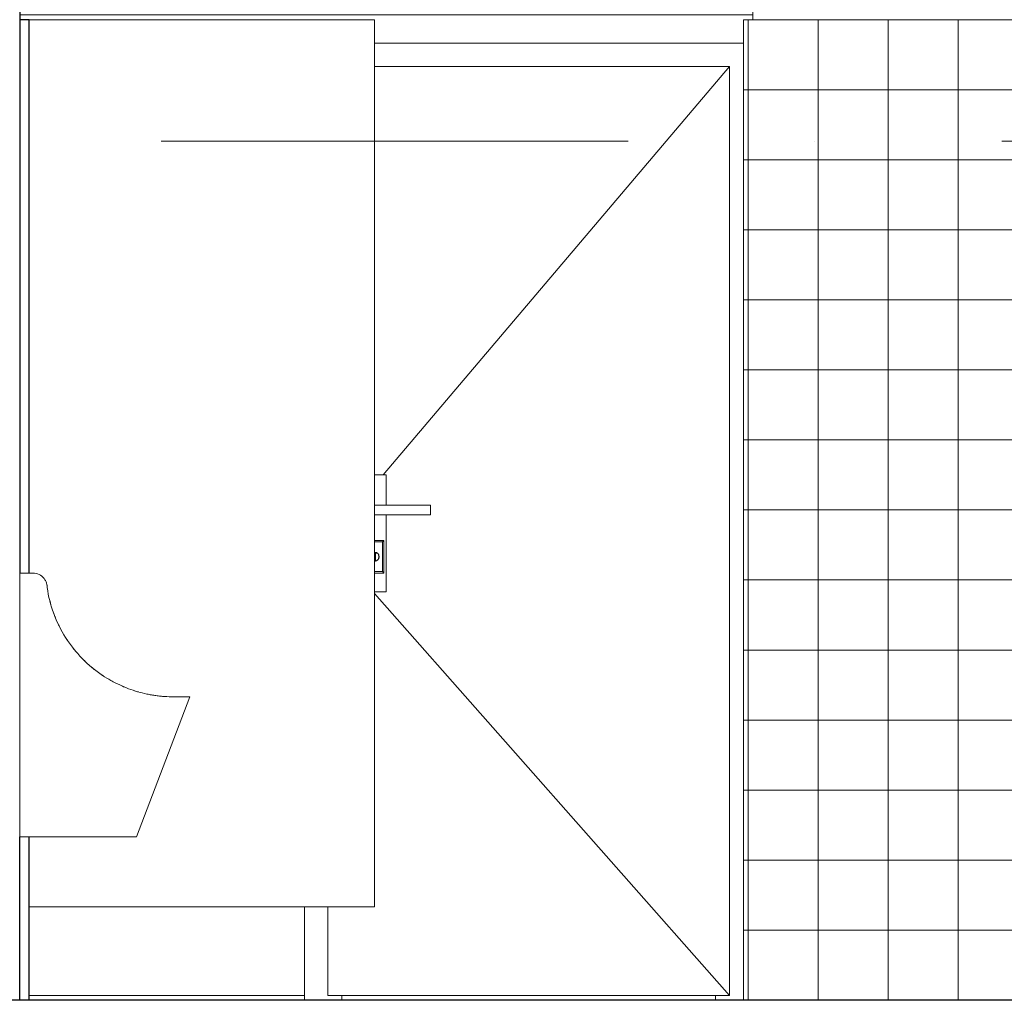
# Model space of a CAD drawing. Header units: millimetres. Extents: x -2033 to 156832, y -23587 to 25008.
# Tile 47 of 71: x 83025 to 85134, y 6160 to 8260. Entities that reach past the tile are written whole.
import ezdxf

# ---------------------------------------------------------------- set-up
doc = ezdxf.new("R2010")
doc.units = ezdxf.units.MM
doc.linetypes.add('Čerchovaná 10mm', pattern=[1800, 1000, -400, 0, -400])
for name, color, linetype, lineweight in [('CA_DVERE', 7, 'Continuous', 13), ('CA_DVERE18', 8, 'Continuous', 9), ('CA_DVERE25', 7, 'Continuous', 9), ('CA_OSY', 5, 'Continuous', 9), ('CA_PODLAHA', 1, 'Continuous', 25), ('CA_POHHRA25', 7, 'Continuous', 13), ('CA_REZY', 1, 'Continuous', 25), ('CA_ZARIZPRED', 8, 'Continuous', 13)]:
    doc.layers.add(name, color=color, linetype=linetype, lineweight=lineweight)
pattern_1 = [(0, (84585.16, 6160), (0, 150), []), (90, (84585.16, 6160), (-150, 9e-15), [])]

# ---------------------------------------------------------------- blocks, each defined once
blk = doc.blocks.new('Urinal 02 - Urinal-847184-ŘEZ 3 _vestavek V1')
at = {"layer": 'CA_ZARIZPRED'}
for p, q in [((11465, 6510), (11465, 7075)), ((11829.3, 6810), (11715, 6510))]:
    blk.add_line(p, q, dxfattribs=at)
at = {"layer": 'CA_ZARIZPRED', "flags": 128}
for points in [[(11465, 7075), (11479.1, 7075), (11493.1, 7075)], [(11715, 6510), (11709.5, 6510), (11692.8, 6510), (11665.5, 6510), (11628.2, 6510), (11581.6, 6510), (11526.8, 6510), (11465, 6510)]]:
    blk.add_lwpolyline(points, dxfattribs=at)
at = {"layer": 'CA_ZARIZPRED'}
for points, knots in [([(11523.9, 7044.2), (11523.9, 7046.5), (11523.4, 7051.1), (11521.1, 7057.6), (11516.2, 7065.4), (11507.1, 7072.9), (11497.8, 7075), (11493.1, 7075)], [-1, -1, -1, -1, -0.857143, -0.714286, -0.571429, -0.285714, 0, 0, 0, 0]), ([(11793.9, 6810), (11788, 6810), (11779, 6810.3), (11766.5, 6811.3), (11757, 6812.5), (11748.8, 6813.7), (11742.4, 6814.9), (11732.6, 6816.9), (11711.3, 6822.2), (11678.9, 6834.2), (11637.9, 6857.1), (11597.6, 6890.5), (11561.8, 6935.7), (11536.1, 6987.6), (11526.6, 7025.2), (11523.9, 7044.2)], [-1, -1, -1, -1, -0.946429, -0.919643, -0.892857, -0.866071, -0.852679, -0.839286, -0.785714, -0.678571, -0.571429, -0.428571, -0.285714, -0.142857, 0, 0, 0, 0]), ([(11531.7, 7007.7), (11531.4, 7008.9), (11530.5, 7011.9), (11529.7, 7014.9), (11529.3, 7016.8)], [0.89370556, 0.89370556, 0.89370556, 0.89370556, 0.90384615, 0.92032178, 0.92032178, 0.92032178, 0.92032178]), ([(11828.6, 6810), (11829.1, 6810), (11829.5, 6810), (11828.8, 6810), (11827, 6810), (11824.1, 6810), (11820.4, 6810), (11814.5, 6810), (11805.8, 6810), (11797.9, 6810), (11793.9, 6810)], [0.4444444, 0.4444444, 0.4444444, 0.4444444, 0.5, 0.5555556, 0.6111111, 0.6666667, 0.7222222, 0.7777778, 0.8888889, 1, 1, 1, 1])]:
    blk.add_open_spline(points, degree=3, knots=knots, dxfattribs=at)
for points in [[(11523.1, 7051.4), (11523.3, 7050.3), (11523.6, 7049.1), (11523.7, 7047.9)], [(11523.7, 7047.9), (11523.6, 7049.1), (11523.3, 7050.3), (11523.1, 7051.4)], [(11523.7, 7047.4), (11523.9, 7046.3), (11523.9, 7045.3), (11523.9, 7044.2)], [(11523.9, 7044.2), (11523.9, 7045.3), (11523.9, 7046.3), (11523.7, 7047.4)], [(11529.3, 7016.8), (11530, 7013.8), (11530.8, 7010.7), (11531.7, 7007.7)], [(11537.4, 6990), (11538.7, 6986.5), (11540, 6983), (11541.4, 6979.6)], [(11541.4, 6979.6), (11540, 6983), (11538.7, 6986.5), (11537.4, 6990)], [(11548.2, 6964.3), (11550, 6960.7), (11551.8, 6957.2), (11553.6, 6953.7)], [(11553.6, 6953.7), (11551.8, 6957.2), (11550, 6960.7), (11548.2, 6964.3)], [(11561.6, 6939.8), (11563.8, 6936.3), (11566, 6932.9), (11568.3, 6929.5)], [(11568.3, 6929.5), (11566, 6932.9), (11563.8, 6936.3), (11561.6, 6939.8)], [(11577.4, 6916.8), (11580, 6913.5), (11582.5, 6910.3), (11585.2, 6907.1)], [(11585.2, 6907.1), (11582.5, 6910.3), (11580, 6913.5), (11577.4, 6916.8)], [(11595.4, 6895.6), (11598.3, 6892.6), (11601.2, 6889.7), (11604.2, 6886.8)], [(11604.2, 6886.8), (11601.2, 6889.7), (11598.3, 6892.6), (11595.4, 6895.6)], [(11615.4, 6876.5), (11618.6, 6873.8), (11621.7, 6871.2), (11624.9, 6868.6)], [(11624.9, 6868.6), (11621.7, 6871.2), (11618.6, 6873.8), (11615.4, 6876.5)], [(11637.2, 6859.5), (11640.5, 6857.2), (11643.8, 6855), (11647.2, 6852.8)], [(11647.2, 6852.8), (11643.8, 6855), (11640.5, 6857.2), (11637.2, 6859.5)], [(11660.4, 6844.9), (11663.8, 6843), (11667.2, 6841.2), (11670.7, 6839.4)], [(11670.7, 6839.4), (11667.2, 6841.2), (11663.8, 6843), (11660.4, 6844.9)], [(11684.9, 6832.7), (11688.2, 6831.3), (11691.6, 6829.9), (11694.9, 6828.6)], [(11694.9, 6828.6), (11691.6, 6829.9), (11688.2, 6831.3), (11684.9, 6832.7)], [(11710.7, 6823), (11713.7, 6822), (11716.7, 6821.1), (11719.7, 6820.3)], [(11719.7, 6820.3), (11716.7, 6821.1), (11713.7, 6822), (11710.7, 6823)]]:
    blk.add_open_spline(points, degree=3, dxfattribs=at)
blk = doc.blocks.new('CZ-Dveře_otočné_jednokřídlé_OCZ - CZ-Dveře_otočné_jednokřídlé_900-2406754-ŘEZ 3 _vestavek V1')
at = {"layer": 'CA_DVERE18'}
for p, q in [((12985, 8160), (12225, 8160)), ((12985, 8160), (12243.6, 7285)), ((12985, 6170), (12985, 8160)), ((12250, 7285), (12225, 7285)), ((12250, 7220), (12250, 7285)), ((12345, 7220), (12225, 7220)), ((12345, 7200), (12345, 7220)), ((12225, 7200), (12345, 7200)), ((12250, 7035), (12250, 7200)), ((12225, 7145), (12245, 7145)), ((12242, 7142), (12225, 7142)), ((12245, 7145), (12242, 7142)), ((12242, 7078), (12242, 7142)), ((12245, 7145), (12245, 7075)), ((12225, 7118), (12227, 7118)), ((12227, 7118), (12227, 7102)), ((12227, 7102), (12225, 7102)), ((12230, 7101.3), (12230, 7102.8)), ((12225, 7078), (12242, 7078)), ((12245, 7075), (12225, 7075)), ((12245, 7075), (12242, 7078)), ((12225, 7035), (12250, 7035)), ((12985, 6170), (12225, 7031.5)), ((12125, 6360), (12125, 6170)), ((12125, 6170), (12985, 6170))]:
    blk.add_line(p, q, dxfattribs=at)
for radius, start, end in [(10, 0, 89.5475), (9.5, 0, 89.5237), (9.5, 45, 89.5237), (9.5, 270.4763, 0), (10, 270.4525, 0), (8.5, 61.2064, 75.6032), (8.5, 61.2064, 75.6032), (9.5, 301.906, 315)]:
    blk.add_arc((12225, 7110), radius, start, end, dxfattribs=at)
at = {"layer": 'CA_DVERE25'}
for p, q in [((13015, 8210), (12225, 8210)), ((12075, 6360), (12075, 6160)), ((12155, 6170), (12155, 6160)), ((12955, 6160), (12955, 6170))]:
    blk.add_line(p, q, dxfattribs=at)

msp = doc.modelspace()

# ---------------------------------------------------------------- hatches: boundary and pattern name
at = {"layer": 'CA_POHHRA25', "lineweight": 9}
h = msp.add_hatch(dxfattribs=at)
h.set_pattern_fill('FP_25', color=256, style=0, pattern_type=2)
h.set_pattern_definition([(0, (225784.02, 6169.97), (0, 300), [])])
h.paths.add_polyline_path([(81710.3, 6160), (81890.2, 6160), (81890.2, 6360), (81752.6, 6360), (81743, 6318.9), (81738.3, 6305.3), (81729.6, 6285.2), (81724.7, 6274.9), (81713.8, 6257.3), (81710.1, 6251.9), (81705.8, 6246.7), (81688.8, 6232), (81671.9, 6220), (81295.2, 6220), (81295.2, 6160), (81706.7, 6160)])
h.paths.add_polyline_path([(83635.2, 6160), (83635.2, 6360), (83045.2, 6360), (83045.2, 6160), (83582.3, 6160)])
h.paths.add_polyline_path([(84268.6, 8210), (84575.2, 8210), (84575.2, 8260), (84595.2, 8260), (84595.2, 10000), (83332.2, 10000), (83337.9, 9997.7), (83340.2, 9992), (83340.2, 9928), (83337.9, 9922.3), (83332.2, 9920), (83268.2, 9920), (83262.5, 9922.3), (83260.2, 9928), (83260.2, 9992), (83262.5, 9997.7), (83265.4, 10000), (83025.2, 10000), (83025.2, 8260), (83785.2, 8260), (83785.2, 8210)])
h.paths.add_polyline_path([(82830.2, 8260), (82850.2, 8260), (82850.2, 10000), (81275.2, 10000), (81275.2, 8260), (82810.2, 8260)])
h.paths.add_polyline_path([(83332.2, 9924), (83335, 9925.2), (83336.2, 9928), (83336.2, 9992), (83335, 9994.8), (83332.2, 9996), (83268.2, 9996), (83265.4, 9994.8), (83264.2, 9992), (83264.2, 9928), (83265.4, 9925.2), (83268.2, 9924)])
h = msp.add_hatch(dxfattribs=at)
h.set_pattern_fill('FP_31', color=256, style=0, pattern_type=2)
h.set_pattern_definition(pattern_1)
h.paths.add_polyline_path([(84595.2, 6160), (84595.2, 8260), (84575.2, 8260), (84575.2, 6160)])
h = msp.add_hatch(dxfattribs=at)
h.set_pattern_fill('FP_31', color=256, style=0, pattern_type=2)
h.set_pattern_definition(pattern_1)
h.paths.add_polyline_path([(85427.7, 6160), (86875.2, 6160), (86875.2, 6220), (86498.5, 6220), (86472.1, 6239.8), (86460.2, 6251.9), (86447.5, 6271.5), (86442.1, 6281.8), (86434.4, 6300.7), (86428.9, 6314.4), (86425.5, 6326.4), (86417.5, 6360), (85397.7, 6360), (85397.7, 8260), (84595.2, 8260), (84595.2, 6160), (85397.7, 6160)])

# ---------------------------------------------------------------- linework, layer by layer
at = {"layer": 'CA_OSY', "linetype": 'Čerchovaná 10mm'}
for p, q in [((70727.6, 8000), (97809.2, 8000)), ((70727.6, 6160), (97809.2, 6160))]:
    msp.add_line(p, q, dxfattribs=at)
at = {"layer": 'CA_PODLAHA'}
msp.add_line((88070.2, 6160), (76120.2, 6160), dxfattribs=at)
at = {"layer": 'CA_POHHRA25'}
for p, q in [((84595.2, 10000), (84595.2, 8260)), ((83785.2, 8260), (83045.2, 8260)), ((83785.2, 6360), (83785.2, 8260)), ((84575.2, 6160), (84575.2, 8260)), ((85397.7, 8260), (84575.2, 8260)), ((83045.2, 6360), (83785.2, 6360))]:
    msp.add_line(p, q, dxfattribs=at)
at = {"layer": 'CA_REZY'}
for p, q in [((83025.2, 10000), (83025.2, 7075)), ((83045.2, 8260), (83025.2, 8260)), ((83045.2, 7075), (83045.2, 8260)), ((83025.2, 6160), (83025.2, 6510)), ((83045.2, 6160), (83045.2, 6510))]:
    msp.add_line(p, q, dxfattribs=at)

# ---------------------------------------------------------------- block references
at = {"layer": 'CA_DVERE', "lineweight": 9}
msp.add_blockref('CZ-Dveře_otočné_jednokřídlé_OCZ - CZ-Dveře_otočné_jednokřídlé_900-2406754-ŘEZ 3 _vestavek V1', (71560.2, 0), dxfattribs=at)
at = {"layer": 'CA_ZARIZPRED'}
msp.add_blockref('Urinal 02 - Urinal-847184-ŘEZ 3 _vestavek V1', (71560.2, 0), dxfattribs=at)

doc.saveas('drawing.dxf')
